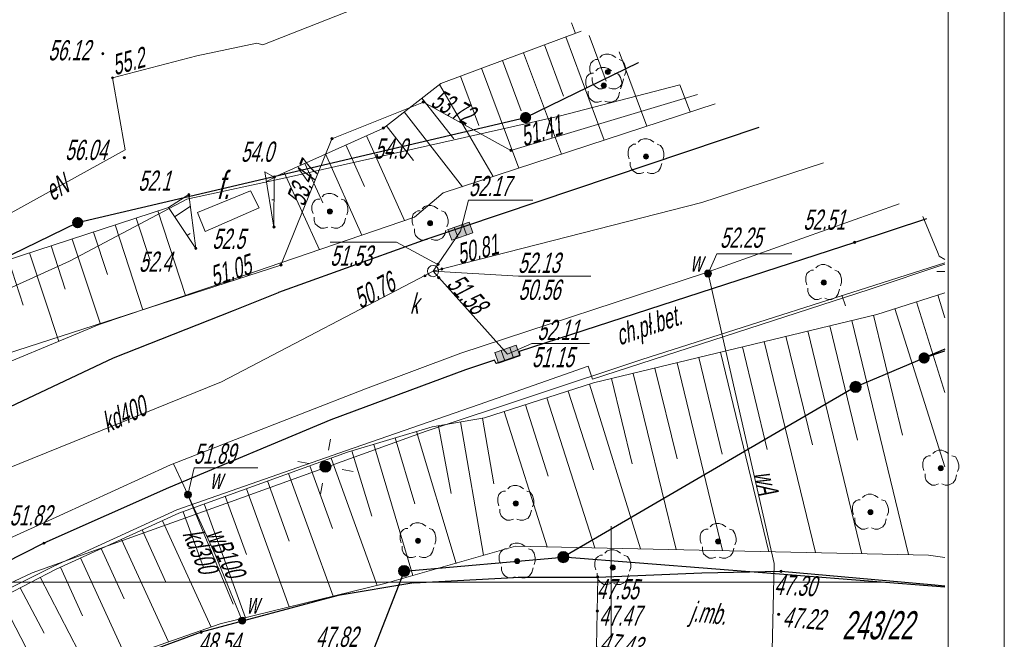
# Model space of a CAD drawing. Header units: millimetres. Extents: x 6567289036 to 6568990308, y 5976640423 to 5977332400.
# Tile 35 of 216: x 6567541706 to 6567585536, y 5976919880 to 5976947484. Entities that reach past the tile are written whole.
import ezdxf

# ---------------------------------------------------------------- set-up
doc = ezdxf.new("R2010")
doc.units = ezdxf.units.MM
doc.layers.add('0_PODKŁADANKI', color=7, linetype='Continuous')
doc.styles.get("Standard").update_dxf_attribs({"font": 'arial.ttf'})

# ---------------------------------------------------------------- blocks, each defined once
blk = doc.blocks.new('L_0_29_2')
at = {"color": 0, "linetype": 'Continuous', "lineweight": 13, "flags": 128}
blk.add_lwpolyline([(0, 0.5), (0, -0.5)], dxfattribs=at)
blk = doc.blocks.new('L_0_29_1')
at = {"color": 0, "linetype": 'Continuous', "lineweight": 13, "flags": 128}
blk.add_lwpolyline([(0, -0.5), (0, 0.5)], dxfattribs=at)
blk = doc.blocks.new('EGBP04_02')
at = {"linetype": 'Continuous', "lineweight": 18}
blk.add_hatch(color=7, dxfattribs=at).paths.add_polyline_path([(0, -0.5, 1), (0, 0.5, 1)])
at = {"color": 0, "linetype": 'Continuous', "lineweight": 18}
blk.add_circle((0, 0), 0.5, dxfattribs=at)
blk = doc.blocks.new('EGBP04_03')
at = {"linetype": 'Continuous', "lineweight": 13}
for color, points in [(7, [(0, -0.5, 1), (0, 0.5, 1)]), (0, [(0, -0.1, 1), (0, 0.1, 1)])]:
    blk.add_hatch(color=color, dxfattribs=at).paths.add_polyline_path(points)
at = {"color": 0, "linetype": 'Continuous', "lineweight": 13}
blk.add_circle((0, 0), 0.1, dxfattribs=at)
blk = doc.blocks.new('RTPW01')
at = {"linetype": 'Continuous', "lineweight": 13}
blk.add_hatch(color=0, dxfattribs=at).paths.add_polyline_path([(0, -0.1, 1), (0, 0.1, 1)])
at = {"color": 0, "linetype": 'Continuous', "lineweight": 13}
blk.add_circle((0, 0), 0.1, dxfattribs=at)
blk = doc.blocks.new('SUUS22_01')
at = {"color": 0, "linetype": 'Continuous', "lineweight": 13}
blk.add_circle((0, 0), 0.5, dxfattribs=at)
blk = doc.blocks.new('SUUS25')
at = {"linetype": 'Continuous', "lineweight": 13}
blk.add_hatch(color=0, dxfattribs=at).paths.add_polyline_path([(0, -0.316, 1), (0, 0.316, 1)])
at = {"color": 0, "linetype": 'Continuous', "lineweight": 13}
blk.add_circle((0, 0), 0.316, dxfattribs=at)
blk = doc.blocks.new('SUUS05')
at = {"linetype": 'Continuous', "lineweight": 18}
blk.add_hatch(color=7, dxfattribs=at).paths.add_polyline_path([(-1, 0.5), (-1, -0.5), (1, -0.5), (1, 0.5), (-0.9, 0.5)])
at = {"color": 0, "linetype": 'Continuous', "lineweight": 18, "flags": 128}
for points in [[(-1, 0.5), (-1, -0.5), (1, -0.5), (1, 0.5), (-0.9, 0.5)], [(-0.4, 0.5), (-0.4, -0.5)]]:
    blk.add_lwpolyline(points, close=True, dxfattribs=at)
blk.add_lwpolyline([(0.4, 0.5), (0.4, -0.5)], dxfattribs=at)
blk = doc.blocks.new('BUIB04_01')
at = {"linetype": 'Continuous', "lineweight": 18}
blk.add_hatch(color=7, dxfattribs=at).paths.add_polyline_path([(0, -0.5, 1), (0, 0.5, 1)])
at = {"color": 0, "linetype": 'Continuous', "lineweight": 18}
blk.add_circle((0, 0), 0.5, dxfattribs=at)
blk = doc.blocks.new('SUPS01_08')
at = {"linetype": 'Continuous', "lineweight": 13}
blk.add_hatch(color=0, dxfattribs=at).paths.add_polyline_path([(0, -0.1, 1), (0, 0.1, 1)])
at = {"color": 0, "linetype": 'Continuous', "lineweight": 13}
blk.add_circle((0, 0), 0.1, dxfattribs=at)
blk = doc.blocks.new('OBOP02_01')
at = {"linetype": 'Continuous', "lineweight": 13}
blk.add_hatch(color=0, dxfattribs=at).paths.add_polyline_path([(0, -0.224, 1), (0, 0.224, 1)])
at = {"color": 0, "linetype": 'Continuous', "lineweight": 18, "flags": 128}
for points in [[(-0.9, 1.1), (-1.1, 1.1), (-1.3, 1), (-1.5, 0.8), (-1.6, 0.5), (-1.6, 0.1), (-1.5, -0.2)], [(0.7, 1.3), (0.4, 1.5), (0.1, 1.6), (-0.2, 1.6), (-0.5, 1.5), (-0.7, 1.3)], [(1.5, -0.3), (1.6, 0), (1.6, 0.3), (1.5, 0.7), (1.3, 1), (1, 1.1)], [(-1.4, -0.5), (-1.4, -0.8), (-1.3, -1.1), (-1.1, -1.3), (-0.8, -1.5), (-0.5, -1.5), (-0.2, -1.4)], [(0.1, -1.4), (0.4, -1.5), (0.7, -1.5), (1.1, -1.3), (1.3, -1), (1.4, -0.6)]]:
    blk.add_lwpolyline(points, dxfattribs=at)
at = {"color": 0, "linetype": 'Continuous', "lineweight": 13}
blk.add_circle((0, 0), 0.224, dxfattribs=at)
blk = doc.blocks.new('RTPW02')
at = {"linetype": 'Continuous', "lineweight": 13}
blk.add_hatch(color=0, dxfattribs=at).paths.add_polyline_path([(0, -0.1, 1), (0, 0.1, 1)])
at = {"color": 0, "linetype": 'Continuous', "lineweight": 13}
blk.add_circle((0, 0), 0.1, dxfattribs=at)

msp = doc.modelspace()

# ---------------------------------------------------------------- linework, layer by layer
at = {"layer": '0_PODKŁADANKI', "color": 18, "linetype": 'Continuous', "lineweight": 18, "flags": 128}
for points in [[(6567585536.345362, 5976640422.753954), (6567585536.345362, 5977054922.753954)], [(6567583036.345362, 5976642422.753954), (6567583036.345362, 5977052422.753954)]]:
    msp.add_lwpolyline(points, dxfattribs=at)
at = {"layer": '0_PODKŁADANKI', "linetype": 'Continuous', "lineweight": 18, "flags": 128}
for points in [[(6567519476.345362, 5976937332.753954), (6567523756.345362, 5976936992.753954), (6567532076.345362, 5976937032.753954), (6567533226.345362, 5976937042.753954), (6567538486.345362, 5976938252.753954), (6567541196.345362, 5976938802.753954), (6567546396.345362, 5976941692.753953), (6567545836.345362, 5976944892.753954), (6567549596.345362, 5976945872.753954), (6567552266.345362, 5976946432.753954), (6567552536.345362, 5976946362.753954), (6567558616.345362, 5976948772.753954), (6567561478.345362, 5976949805.753954)], [(6567567051.345362, 5976946778.753954), (6567567806.345362, 5976944742.753954)], [(6567565066.345362, 5976946362.753954), (6567565916.345362, 5976944082.753954)], [(6567566016.345362, 5976946722.753954), (6567567726.345362, 5976942112.753954)], [(6567564136.345362, 5976946012.753954), (6567565826.345362, 5976941492.753954)], [(6567568394.345362, 5976946049.753954), (6567569626.345362, 5976942742.753954)], [(6567563196.345362, 5976945672.753954), (6567564036.345362, 5976943422.753954)], [(6567562266.345362, 5976945322.753954), (6567563926.345362, 5976940872.753954)], [(6567571088.345362, 5976944586.753954), (6567565716.345362, 5976943182.753954), (6567553666.345362, 5976940472.753954), (6567549146.345362, 5976939482.753954), (6567543926.345362, 5976936732.753954), (6567533856.345362, 5976932172.753954), (6567526766.345362, 5976930052.753954), (6567519266.345362, 5976927632.753954)], [(6567560396.345362, 5976944602.753954), (6567562776.345362, 5976940492.753954)], [(6567561326.345362, 5976944972.753954), (6567562146.345362, 5976942762.753954)], [(6567571089.345362, 5976944585.753954), (6567571546.345362, 5976943372.753954)], [(6567497136.345362, 5976896012.753954), (6567498236.345362, 5976897022.753954), (6567498216.345362, 5976899942.753953), (6567498556.345362, 5976900302.753954), (6567523696.345362, 5976926072.753954), (6567524946.345362, 5976927372.753954), (6567553336.345362, 5976936552.753954), (6567555606.345362, 5976942182.753954), (6567559676.345362, 5976943812.753954), (6567563576.345362, 5976941662.753954), (6567571881.345362, 5976944155.753954)], [(6567559606.345362, 5976943992.753954), (6567561026.345362, 5976942182.753954)], [(6567558816.345362, 5976943372.753954), (6567561416.345362, 5976940042.753954)], [(6567558026.345362, 5976942762.753954), (6567559236.345362, 5976941212.753954)], [(6567557146.345362, 5976942312.753954), (6567558836.345362, 5976938532.753954)], [(6567556226.345362, 5976941902.753954), (6567557056.345362, 5976940052.753954)], [(6567535686.345362, 5976925272.753954), (6567550686.345362, 5976931352.753954), (6567560106.345362, 5976936282.753954), (6567572066.345362, 5976939332.753954), (6567577485.345362, 5976941111.753954)], [(6567554406.345362, 5976941082.753954), (6567555196.345362, 5976939322.753954)], [(6567555316.345362, 5976941502.753954), (6567556936.345362, 5976937882.753954)], [(6567553486.345362, 5976940672.753954), (6567555046.345362, 5976937232.753954)], [(6567553036.345362, 5976940452.753954), (6567552696.345362, 5976940272.753954)], [(6567553036.345362, 5976939452.753954), (6567552936.345362, 5976939452.753954)], [(6567561326.345362, 5976938062.753954), (6567561686.345362, 5976939442.753953), (6567564542.345362, 5976939442.753953)], [(6567517146.345362, 5976914252.753954), (6567522866.345362, 5976916072.753954), (6567531056.345362, 5976919752.753954), (6567543486.345362, 5976925402.753954), (6567548426.345362, 5976927652.753954), (6567557106.345362, 5976931042.753954), (6567561336.345362, 5976932622.753954), (6567572186.345362, 5976936192.753953), (6567580851.345362, 5976939283.753953)], [(6567547856.345362, 5976938962.753954), (6567549086.345362, 5976935202.753954)], [(6567548596.345362, 5976938702.753954), (6567549296.345362, 5976939162.753954)], [(6567546896.345362, 5976938642.753954), (6567547516.345362, 5976936762.753954)], [(6567553026.345362, 5976938452.753954), (6567552986.345362, 5976938452.753954)], [(6567581903.345362, 5976938711.753954), (6567582586.345362, 5976937072.753954), (6567582636.345362, 5976936952.753954), (6567582896.134818, 5976936796.88028)], [(6567544996.345362, 5976938022.753954), (6567545616.345362, 5976936132.753954)], [(6567545956.345362, 5976938342.753954), (6567547186.345362, 5976934562.753954)], [(6567561326.345362, 5976938062.753954), (6567560106.345362, 5976936282.753954)], [(6567544046.345362, 5976937712.753954), (6567545296.345362, 5976933922.753954)], [(6567549156.345362, 5976937862.753954), (6567549296.345362, 5976937962.753954)], [(6567560326.345362, 5976936582.753954), (6567558476.345362, 5976937572.753954), (6567555524.345362, 5976937572.753954)], [(6567543106.345362, 5976937412.753954), (6567543736.345362, 5976935472.753954)], [(6567541206.345362, 5976936782.753954), (6567541856.345362, 5976934772.753954)], [(6567542146.345362, 5976937092.753954), (6567543446.345362, 5976933152.753954)], [(6567572346.345362, 5976936172.753954), (6567572736.345362, 5976937052.753954), (6567576077.345362, 5976937052.753954)], [(6567582896.106463, 5976936651.983193), (6567569406.345362, 5976932342.753954), (6567559806.345362, 5976929152.753954), (6567551086.345362, 5976926002.753954), (6567542266.345362, 5976922842.753954), (6567535446.345362, 5976919632.753954), (6567531546.345362, 5976917762.753954), (6567526476.345362, 5976913572.753954), (6567522306.345362, 5976908952.753954), (6567518906.345362, 5976905022.753954)], [(6567560106.345362, 5976936282.753954), (6567563906.345362, 5976936052.753954), (6567567132.345362, 5976936052.753954)], [(6567563416.345362, 5976932582.753954), (6567560106.345362, 5976936282.753954)], [(6567582536.345362, 5976936262.753954), (6567582896.030293, 5976936262.753954)], [(6567575136.345362, 5976916812.753954), (6567575286.345362, 5976923252.753954), (6567572346.345362, 5976936172.753954), (6567572326.345362, 5976936242.753954)], [(6567582576.345362, 5976935222.753954), (6567582895.628128, 5976934207.683552)], [(6567580666.345362, 5976934612.753954), (6567582894.327328, 5976927560.59815)], [(6567581626.345362, 5976934912.753954), (6567582894.975686, 5976930873.709299)], [(6567578746.345362, 5976934082.753954), (6567581266.345362, 5976923652.753954)], [(6567579716.345362, 5976934322.753954), (6567581006.345362, 5976928972.753954)], [(6567576796.345362, 5976933622.753954), (6567579196.345362, 5976923692.753953)], [(6567577766.345362, 5976933842.753954), (6567578996.345362, 5976928752.753954)], [(6567575816.345362, 5976933382.753954), (6567576996.345362, 5976928542.753954)], [(6567563416.345362, 5976932582.753954), (6567564506.345362, 5976933052.753954), (6567567069.345362, 5976933052.753954)], [(6567573876.345362, 5976932912.753954), (6567574986.345362, 5976928332.753954)], [(6567574846.345362, 5976933142.753954), (6567577126.345362, 5976923742.753954)], [(6567571936.345362, 5976932432.753954), (6567572976.345362, 5976928122.753954)], [(6567572906.345362, 5976932672.753954), (6567575056.345362, 5976923782.753954)], [(6567569986.345362, 5976931962.753954), (6567570976.345362, 5976927912.753954)], [(6567570966.345362, 5976932202.753954), (6567572996.345362, 5976923832.753954)], [(6567568046.345362, 5976931492.753954), (6567568966.345362, 5976927692.753953)], [(6567569016.345362, 5976931722.753954), (6567570926.345362, 5976923882.753954)], [(6567567076.345362, 5976931242.753954), (6567569336.345362, 5976923912.753954)], [(6567565166.345362, 5976930632.753954), (6567567306.345362, 5976923952.753954)], [(6567566126.345362, 5976930932.753954), (6567567246.345362, 5976927432.753954)], [(6567564216.345362, 5976930332.753954), (6567565236.345362, 5976927152.753954)], [(6567562306.345362, 5976929732.753954), (6567562806.345362, 5976926812.753954)], [(6567563276.345362, 5976930022.753954), (6567565186.345362, 5976924002.753954)], [(6567560346.345362, 5976929392.753954), (6567560906.345362, 5976926382.753954)], [(6567561326.345362, 5976929562.753954), (6567562346.345362, 5976923622.753954)], [(6567555539.955454, 5976928802.590742), (6567555450.511418, 5976928310.656028)], [(6567558416.345362, 5976928852.753954), (6567559296.345362, 5976925922.753954)], [(6567559376.345362, 5976929142.753954), (6567561136.345362, 5976923262.753954)], [(6567557466.345362, 5976928562.753954), (6567559206.345362, 5976922722.753954)], [(6567555566.345362, 5976927952.753954), (6567557626.345362, 5976922272.753954)], [(6567556496.345362, 5976928282.753954), (6567557376.345362, 5976925362.753954)], [(6567548546.345362, 5976927702.753954), (6567549016.345362, 5976926712.753954), (6567550406.345362, 5976923662.753954), (6567551606.345362, 5976920712.753954)], [(6567549196.345362, 5976926322.753954), (6567549466.345362, 5976927512.753954), (6567552309.345362, 5976927512.753954)], [(6567554086.508573, 5976927796.364046), (6567554578.443289, 5976927706.920011)], [(6567554616.345362, 5976927612.753954), (6567555626.345362, 5976924822.753954)], [(6567553676.345362, 5976927272.753954), (6567555666.345362, 5976921802.753954)], [(6567556054.247436, 5976927438.587898), (6567556546.18215, 5976927349.143862)], [(6567552736.345362, 5976926932.753954), (6567553706.345362, 5976924252.753954)], [(6567555182.179306, 5976926834.851881), (6567555092.735269, 5976926342.917166)], [(6567549196.345362, 5976926322.753954), (6567551206.345362, 5976921452.753954)], [(6567550856.345362, 5976926252.753954), (6567551796.345362, 5976923662.753954)], [(6567551796.345362, 5976926582.753954), (6567553706.345362, 5976921322.753954)], [(6567549916.345362, 5976925912.753954), (6567551756.345362, 5976920842.753954)], [(6567548976.345362, 5976925562.753954), (6567549886.345362, 5976923082.753954)], [(6567548066.345362, 5976925162.753954), (6567550226.345362, 5976920422.753954)], [(6567547156.345362, 5976924752.753954), (6567548216.345362, 5976922422.753954)], [(6567546236.345362, 5976924332.753954), (6567548326.345362, 5976919762.753954)], [(6567545336.345362, 5976923922.753954), (6567546356.345362, 5976921682.753954)], [(6567544416.345362, 5976923502.753954), (6567546426.345362, 5976919102.753954)], [(6567543516.345362, 5976923092.753954), (6567544506.345362, 5976920922.753954)], [(6567542616.345362, 5976922642.753954), (6567544766.345362, 5976918492.753954)], [(6567541726.345362, 5976922172.753954), (6567542796.345362, 5976920152.753954)], [(6567540846.345362, 5976921712.753954), (6567542906.345362, 5976917742.753954)]]:
    msp.add_lwpolyline(points, dxfattribs=at)
at = {"layer": '0_PODKŁADANKI', "lineweight": 18, "flags": 128}
for points in [[(6567553036.345362, 5976940472.753954), (6567557896.345362, 5976942652.753954), (6567560456.345362, 5976944642.753954), (6567566699.345362, 5976946970.753954)], [(6567564226.345362, 5976943122.753954), (6567569258.345362, 5976945580.753954)], [(6567519166.345362, 5976925352.753954), (6567520966.345362, 5976924882.753954), (6567523126.345362, 5976924622.753954), (6567524996.345362, 5976924742.753954), (6567526516.345362, 5976925102.753954), (6567528256.345362, 5976925702.753954), (6567530156.345362, 5976926712.753954), (6567533946.345362, 5976928612.753954), (6567539306.345362, 5976931442.753953), (6567545246.345362, 5976933902.753954), (6567550916.345362, 5976935822.753954), (6567552766.345362, 5976936452.753954), (6567559286.345362, 5976938682.753954), (6567560556.345362, 5976939762.753954), (6567572661.345362, 5976943731.753954)], [(6567552766.345362, 5976936452.753954), (6567559286.345362, 5976938682.753954), (6567560556.345362, 5976939762.753954), (6567572661.345362, 5976943731.753954)], [(6567544286.345362, 5976938442.753953), (6567564226.345362, 5976943122.753954)], [(6567574603.345362, 5976942677.753954), (6567559826.345362, 5976937702.753954), (6567553226.345362, 5976935332.753954), (6567551226.345362, 5976934522.753954), (6567545886.345362, 5976932412.753954), (6567540186.345362, 5976929732.753954), (6567540096.345362, 5976930042.753954), (6567537346.345362, 5976928612.753954), (6567530856.345362, 5976925272.753954), (6567528866.345362, 5976924242.753954), (6567526986.345362, 5976923502.753954), (6567525026.345362, 5976923052.753954), (6567523046.345362, 5976922952.753954), (6567520516.345362, 5976923042.753954), (6567518566.345362, 5976923332.753954), (6567515386.345362, 5976924332.753954), (6567498196.345362, 5976929742.753954), (6567482546.345362, 5976934692.753953), (6567477436.345362, 5976936282.753954)], [(6567552616.345362, 5976940702.753954), (6567553036.345362, 5976940472.753954), (6567553026.345362, 5976938242.753954)], [(6567553026.345362, 5976938242.753954), (6567552616.345362, 5976940702.753954)], [(6567550916.345362, 5976935822.753954), (6567545246.345362, 5976933902.753954), (6567539306.345362, 5976931442.753953), (6567533946.345362, 5976928612.753954), (6567529666.345362, 5976928022.753954), (6567527466.345362, 5976927422.753954), (6567522406.345362, 5976926562.753954), (6567516726.345362, 5976928652.753954), (6567499296.345362, 5976933422.753954), (6567485656.345362, 5976937882.753954), (6567480776.345362, 5976940312.753954)], [(6567549236.345362, 5976939692.753953), (6567548326.345362, 5976939112.753954)], [(6567549546.345362, 5976937292.753954), (6567549236.345362, 5976939692.753953)], [(6567548326.345362, 5976939112.753954), (6567533736.345362, 5976934342.753954), (6567526626.345362, 5976933632.753954)], [(6567548326.345362, 5976939112.753954), (6567549546.345362, 5976937292.753954)], [(6567525486.345362, 5976929282.753954), (6567544286.345362, 5976938442.753953)], [(6567540106.345362, 5976922812.753954), (6567542786.345362, 5976924162.753954), (6567548326.345362, 5976926622.753954), (6567555556.345362, 5976929652.753954), (6567561556.345362, 5976931882.753954), (6567562836.345362, 5976932312.753954), (6567562916.345362, 5976932162.753954), (6567563976.345362, 5976932522.753954), (6567563946.345362, 5976932702.753954), (6567578876.345362, 5976937562.753954), (6567582076.345362, 5976938618.753954)], [(6567582896.095055, 5976936593.687768), (6567579516.345362, 5976935462.753954), (6567567206.345362, 5976931462.753954), (6567567016.345362, 5976932052.753954), (6567562156.345362, 5976930342.753954), (6567556206.345362, 5976928272.753954), (6567548706.345362, 5976925642.753954), (6567543226.345362, 5976923142.753954), (6567538626.345362, 5976920842.753954)], [(6567582895.84429, 5976935312.282047), (6567579856.345362, 5976934352.753954), (6567567256.345362, 5976931302.753954), (6567562396.345362, 5976929752.753954), (6567560066.345362, 5976929352.753954), (6567556296.345362, 5976928222.753954), (6567548786.345362, 5976925492.753954), (6567543326.345362, 5976923002.753954), (6567538746.345362, 5976920622.753954), (6567534716.345362, 5976918542.753954), (6567530986.345362, 5976916342.753954), (6567527986.345362, 5976914402.753954), (6567525566.345362, 5976912752.753954), (6567523506.345362, 5976910932.753954), (6567521686.345362, 5976908822.753954), (6567519796.345362, 5976906462.753954), (6567518176.345362, 5976904412.753954), (6567517646.345362, 5976903912.753954)], [(6567581966.345362, 5976932412.753954), (6567582895.353754, 5976932805.641715)], [(6567578916.345362, 5976931122.753954), (6567581966.345362, 5976932412.753954)], [(6567582895.338089, 5976932725.592679), (6567581966.345362, 5976932412.753954)], [(6567565906.345362, 5976923542.753954), (6567578916.345362, 5976931122.753954)], [(6567582893.536657, 5976923520.266999), (6567582156.345362, 5976923632.753954), (6567563776.345362, 5976924032.753954), (6567557966.345362, 5976922362.753954), (6567550636.345362, 5976920572.753954), (6567545326.345362, 5976918712.753954), (6567536486.345362, 5976915152.753954), (6567529866.345362, 5976911722.753954), (6567525076.345362, 5976908412.753954), (6567521016.345362, 5976905202.753954), (6567519086.345362, 5976903862.753954), (6567517646.345362, 5976903912.753954)], [(6567565906.345362, 5976923542.753954), (6567558816.345362, 5976922922.753954)], [(6567582893.279865, 5976922208.066241), (6567565906.345362, 5976923542.753954)], [(6567558816.345362, 5976922922.753954), (6567556626.345362, 5976917292.753954)], [(6567582893.290505, 5976922262.441295), (6567576046.345362, 5976922872.753954), (6567575596.345362, 5976922912.753954), (6567572076.345362, 5976922842.753954), (6567567436.345362, 5976922652.753954)], [(6567567436.345362, 5976922652.753954), (6567567386.345362, 5976919562.753954), (6567567476.345362, 5976919462.753954), (6567570996.345362, 5976919032.753954), (6567571566.345362, 5976918942.753953), (6567572546.345362, 5976918952.753954), (6567575546.345362, 5976919032.753954), (6567576566.345362, 5976918972.753954), (6567579256.345362, 5976918692.753953), (6567580256.345362, 5976918592.753954), (6567582892.526109, 5976918356.367589)]]:
    msp.add_lwpolyline(points, dxfattribs=at)
at = {"layer": '0_PODKŁADANKI', "linetype": 'Continuous', "lineweight": 25, "flags": 128}
for points in [[(6567564226.345362, 5976943122.753954), (6567569258.345362, 5976945580.753954)], [(6567544286.345362, 5976938442.753953), (6567564226.345362, 5976943122.753954)], [(6567574603.345362, 5976942677.753954), (6567559826.345362, 5976937702.753954), (6567553226.345362, 5976935332.753954)], [(6567582076.345362, 5976938618.753954), (6567578876.345362, 5976937562.753954), (6567563946.345362, 5976932702.753954), (6567563976.345362, 5976932522.753954), (6567562916.345362, 5976932162.753954), (6567562836.345362, 5976932312.753954), (6567561556.345362, 5976931882.753954), (6567555556.345362, 5976929652.753954), (6567548326.345362, 5976926622.753954), (6567542786.345362, 5976924162.753954), (6567540106.345362, 5976922812.753954), (6567538066.345362, 5976921802.753954), (6567534076.345362, 5976919612.753954), (6567530206.345362, 5976917422.753954), (6567527236.345362, 5976915492.753954), (6567524796.345362, 5976913702.753954), (6567522646.345362, 5976911792.753954), (6567520646.345362, 5976909572.753954), (6567518786.345362, 5976907282.753954), (6567516966.345362, 5976904882.753954)], [(6567525486.345362, 5976929282.753954), (6567544286.345362, 5976938442.753953)], [(6567520516.345362, 5976923042.753954), (6567523046.345362, 5976922952.753954), (6567525026.345362, 5976923052.753954), (6567526986.345362, 5976923502.753954), (6567528866.345362, 5976924242.753954), (6567530856.345362, 5976925272.753954), (6567537346.345362, 5976928612.753954), (6567540096.345362, 5976930042.753954), (6567540186.345362, 5976929732.753954), (6567545886.345362, 5976932412.753954), (6567551226.345362, 5976934522.753954), (6567553226.345362, 5976935332.753954)], [(6567582895.353754, 5976932805.641715), (6567581966.345362, 5976932412.753954)], [(6567578916.345362, 5976931122.753954), (6567581966.345362, 5976932412.753954)], [(6567581966.345362, 5976932412.753954), (6567582895.338089, 5976932725.592679)], [(6567578916.345362, 5976931122.753954), (6567565906.345362, 5976923542.753954)], [(6567558816.345362, 5976922922.753954), (6567565906.345362, 5976923542.753954)], [(6567582893.279865, 5976922208.066241), (6567565906.345362, 5976923542.753954)], [(6567558816.345362, 5976922922.753954), (6567556626.345362, 5976917292.753954)], [(6567559256.345362, 5976922402.753954), (6567563976.345362, 5976922652.753954), (6567567436.345362, 5976922652.753954), (6567572076.345362, 5976922842.753954), (6567575596.345362, 5976922912.753954), (6567582436.345362, 5976922302.753954), (6567582893.290426, 5976922262.039989)], [(6567559256.345362, 5976922402.753954), (6567555886.345362, 5976921832.753954), (6567549786.345362, 5976920192.753953), (6567539556.345362, 5976916422.753954)]]:
    msp.add_lwpolyline(points, dxfattribs=at)
at = {"layer": '0_PODKŁADANKI', "linetype": 'Continuous', "lineweight": 18, "flags": 128}
msp.add_lwpolyline([(6567549626.345362, 5976938892.753954), (6567551986.345362, 5976939862.753954), (6567552366.345362, 5976939102.753954), (6567549956.345362, 5976938042.753954)], close=True, dxfattribs=at)
at = {"layer": '0_PODKŁADANKI', "linetype": 'Continuous', "lineweight": 13, "flags": 128}
for points in [[(6567568036.345362, 5976919922.753954), (6567568036.345362, 5976924922.753954)], [(6567293036.345362, 5976922422.753954), (6567580036.345362, 5976922422.753954)], [(6567565536.345362, 5976922422.753954), (6567570536.345362, 5976922422.753954)]]:
    msp.add_lwpolyline(points, dxfattribs=at)

# ---------------------------------------------------------------- block references
at = {"layer": '0_PODKŁADANKI', "linetype": 'Continuous'}
for name, p, xscale, yscale, zscale, rotation in [('L_0_29_2', (6567566356.345362, 5976947102.753954), 500, 500, 500, 200.2199999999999), ('SUUS05', (6567561326.345362, 5976938062.753954), 500, 500, 500, 19.57), ('SUUS25', (6567572346.345362, 5976936172.753954), 499.9999999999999, 499.9999999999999, 499.9999999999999, 18.74), ('L_0_29_1', (6567578386.345362, 5976934972.753954), 500, 500, 500, 198.25), ('SUUS05', (6567563416.345362, 5976932582.753954), 499.9999999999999, 499.9999999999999, 499.9999999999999, 19.09), ('SUUS25', (6567549196.345362, 5976926322.753954), 500, 500, 500, 22.17), ('SUUS25', (6567551606.345362, 5976920712.753954), 499.9999999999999, 499.9999999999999, 499.9999999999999, 17.75)]:
    msp.add_blockref(name, p, dxfattribs=dict(at, xscale=xscale, yscale=yscale, zscale=zscale, rotation=rotation))
at = {"layer": '0_PODKŁADANKI', "linetype": 'Continuous', "xscale": 500, "yscale": 500, "zscale": 500}
for name, p in [('RTPW01', (6567545406.345362, 5976945972.753954)), ('OBOP02_01', (6567567886.345362, 5976945152.753954)), ('OBOP02_01', (6567567706.345362, 5976944552.753954)), ('SUPS01_08', (6567545836.345362, 5976944892.753954)), ('SUPS01_08', (6567559676.345362, 5976943812.753954)), ('EGBP04_03', (6567564226.345362, 5976943122.753954)), ('RTPW01', (6567557896.345362, 5976942652.753954)), ('SUPS01_08', (6567555606.345362, 5976942182.753954)), ('OBOP02_01', (6567569586.345362, 5976941382.753954)), ('SUPS01_08', (6567563576.345362, 5976941662.753954)), ('RTPW01', (6567546366.345362, 5976941332.753954)), ('RTPW01', (6567553036.345362, 5976940472.753954)), ('RTPW01', (6567549236.345362, 5976939692.753953)), ('OBOP02_01', (6567555516.345362, 5976938942.753953)), ('OBOP02_01', (6567559976.345362, 5976938412.753954)), ('EGBP04_03', (6567544286.345362, 5976938442.753953)), ('RTPW01', (6567553026.345362, 5976938242.753954)), ('RTPW01', (6567578876.345362, 5976937562.753954)), ('RTPW01', (6567549546.345362, 5976937292.753954)), ('SUPS01_08', (6567553336.345362, 5976936552.753954)), ('SUUS22_01', (6567560106.345362, 5976936282.753954)), ('SUPS01_08', (6567560326.345362, 5976936582.753954)), ('SUPS01_08', (6567560496.345362, 5976936372.753954)), ('OBOP02_01', (6567577496.345362, 5976935772.753954)), ('SUPS01_08', (6567559746.345362, 5976936072.753954)), ('SUPS01_08', (6567560356.345362, 5976935992.753954)), ('EGBP04_03', (6567581966.345362, 5976932412.753954)), ('EGBP04_02', (6567578916.345362, 5976931122.753954)), ('OBOP02_01', (6567582706.345362, 5976927502.753954)), ('BUIB04_01', (6567555316.345362, 5976927572.753954)), ('OBOP02_01', (6567563786.345362, 5976925932.753954)), ('OBOP02_01', (6567579576.345362, 5976925542.753954)), ('OBOP02_01', (6567559436.345362, 5976924272.753954)), ('OBOP02_01', (6567572796.345362, 5976924242.753954)), ('RTPW01', (6567542786.345362, 5976924162.753954)), ('OBOP02_01', (6567563856.345362, 5976923362.753954)), ('EGBP04_02', (6567565906.345362, 5976923542.753954)), ('OBOP02_01', (6567568106.345362, 5976923072.753954)), ('EGBP04_02', (6567558816.345362, 5976922922.753954)), ('RTPW02', (6567567436.345362, 5976922652.753954)), ('RTPW02', (6567575596.345362, 5976922912.753954)), ('RTPW02', (6567567416.345362, 5976921142.753954)), ('RTPW02', (6567575496.345362, 5976920992.753954)), ('RTPW01', (6567549786.345362, 5976920192.753953))]:
    msp.add_blockref(name, p, dxfattribs=at)

# ---------------------------------------------------------------- texts
at = {"layer": '0_PODKŁADANKI', "lineweight": 18, "oblique": 15, "width": 0.59}
for s, p in [('56.12', (6567542976.345362, 5976945672.753954)), ('56.04', (6567543726.345362, 5976941232.753954)), ('54.0', (6567551546.345362, 5976941152.753954)), ('54.0', (6567557496.345362, 5976941292.753954)), ('52.1', (6567546976.345362, 5976939862.753954)), ('52.17', (6567561696.345362, 5976939622.753954)), ('52.51', (6567576586.345362, 5976938122.753952)), ('52.5', (6567550276.345362, 5976937272.753954)), ('52.25', (6567572876.345362, 5976937322.753954)), ('52.4', (6567547016.345362, 5976936252.753954)), ('51.53', (6567555524.345362, 5976936522.753954)), ('52.13', (6567563886.345364, 5976936202.753952)), ('w', (6567571546.345362, 5976936252.753954)), ('50.56', (6567563906.345362, 5976935002.753954)), ('k', (6567559076.345362, 5976934382.753954)), ('52.11', (6567564746.345362, 5976933212.753954)), ('51.15', (6567564506.345362, 5976932002.753954)), ('51.89', (6567549446.345362, 5976927702.753952)), ('w', (6567550166.345362, 5976926572.753954)), ('51.82', (6567541256.345362, 5976924952.753952)), ('w', (6567551796.345362, 5976921022.753954)), ('47.47', (6567567496.345362, 5976920482.753954)), ('48.54', (6567549656.345362, 5976919282.753954)), ('47.82', (6567554886.345362, 5976919542.753953))]:
    msp.add_text(s, height=900, dxfattribs=at).set_placement(p)
for s, rotation, p in [('55.2', 15.3999999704, (6567545945.345866, 5976945005.06809)), ('53.72', 332.0000000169, (6567559946.400834, 5976943652.724458)), ('51.41', 17.4999999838, (6567564146.165609, 5976941832.697258)), ('53.47', 68.8000000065, (6567554366.572769, 5976939123.339639)), ('eN', 29.7999999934, (6567543149.711082, 5976939382.103275)), ('50.81', 15.1000000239, (6567561285.905594, 5976936582.635176)), ('51.05', 18.6999999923, (6567550335.854414, 5976935582.587619)), ('50.76', 28.4000000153, (6567556876.055229, 5976934582.597011)), ('51.58', 312.6000000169, (6567560666.015656, 5976935653.112311)), ('ch.pł.bet.', 18.800000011, (6567568403.862176, 5976932964.186618)), ('kd400', 25.1000000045, (6567545606.772159, 5976929062.953743)), ('wA', 283.5999999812, (6567574376.245543, 5976927273.166138)), ('kd300', 293.2000000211, (6567548939.123557, 5976924578.206234)), ('wB100', 295.2999999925, (6567549986.580167, 5976924582.256828)), ('47.30', 357.4999999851, (6567575280.391107, 5976921872.870788)), ('47.55', 359.5999999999, (6567567385.834971, 5976921672.75367)), ('j.mb.', 354.100000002, (6567571513.832079, 5976920687.52142)), ('47.22', 355.7000000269, (6567575645.659652, 5976920433.133782)), ('47.43', 353.0999999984, (6567567488.467919, 5976919313.823025))]:
    msp.add_text(s, height=900, rotation=rotation, dxfattribs=at).set_placement(p)
at = {"layer": '0_PODKŁADANKI', "lineweight": 25, "oblique": 15, "width": 0.59}
for s, p in [('f.', (6567550466.345362, 5976939492.753954)), ('243/22', (6567578316.345362, 5976919882.753954))]:
    msp.add_text(s, height=1250, dxfattribs=at).set_placement(p)

doc.saveas('drawing.dxf')
